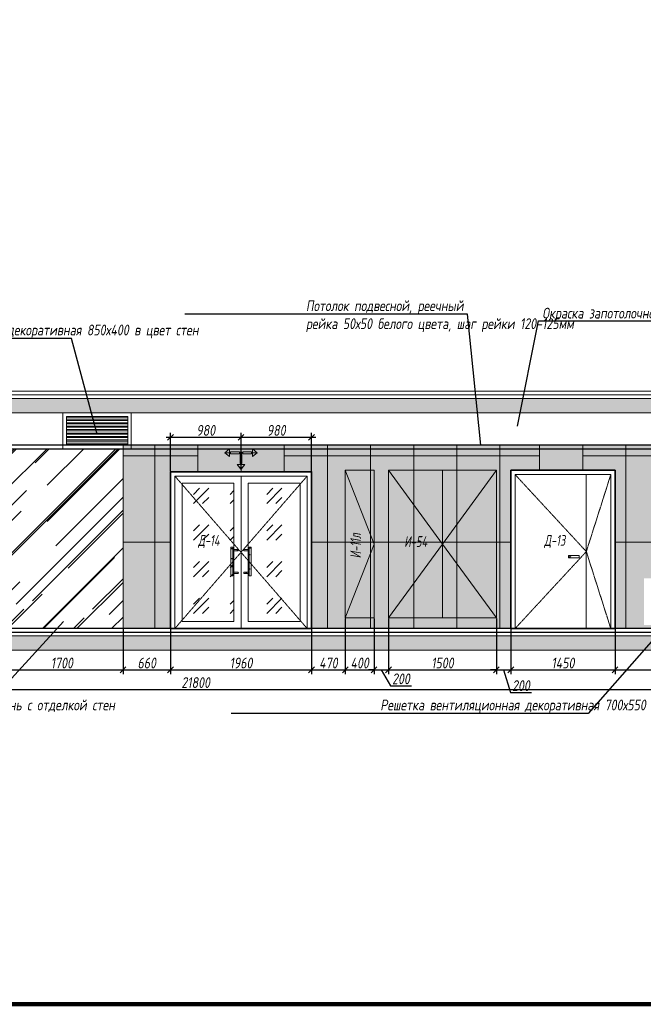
# Model space of a CAD drawing. Header units: millimetres. Extents: x -84210938 to 7466299, y -86687 to 22081.
# Tile 251 of 256: x 161860 to 170528, y -10017 to 3671. Entities that reach past the tile are written whole.
import ezdxf
from ezdxf import colors
from ezdxf.entities.mleader import LeaderData, LeaderLine
from ezdxf.math import Vec2, Vec3

# ---------------------------------------------------------------- set-up
doc = ezdxf.new("R2010")
doc.units = ezdxf.units.MM
doc.linetypes.add('( Hidden )', pattern=[0.375, 0.25, -0.125])
doc.linetypes.add('DASHDOT', pattern=[25.4, 12.7, -6.35, 0, -6.35])
doc.layers.get('Defpoints').update_dxf_attribs({"color": 31})
for name, color, linetype, lineweight in [('A-DETL-GENF', 7, 'Continuous', 5), ('meb', 26, 'Continuous', 15), ('nadpisi_v_tablice', 7, 'Continuous', 9), ('Двери', 7, 'Continuous', 5), ('Отделка стен', 253, 'Continuous', 0), ('пот', 183, 'Continuous', 9)]:
    doc.layers.add(name, color=color, linetype=linetype, lineweight=lineweight)
doc.layers.add('dim_razv', color=7, linetype='DASHDOT', lineweight=9, true_color=0x285228)
doc.layers.add('pol', color=7, linetype='Continuous', lineweight=15, true_color=0x55666d)
doc.styles.add('fl_iso paper', font='isocpeur.ttf', dxfattribs={"width": 0.8, "oblique": 10})
doc.styles.add('In tre', font='isocpeur.ttf', dxfattribs={"width": 0.8, "oblique": 10})
doc.dimstyles.new('In tre 1_50', dxfattribs={"dimtxt": 150, "dimasz": 80, "dimexe": 60, "dimexo": 10, "dimgap": 20, "dimtad": 1, "dimdec": 0, "dimrnd": 5, "dimzin": 0, "dimdsep": 46, "dimtxsty": 'fl_iso paper', "dimblk": 'OBLIQUE', "dimcen": 0, "dimdle": 60, "dimadec": 0, "dimazin": 0, "dimtfac": 1, "dimtdec": 0, "dimtofl": 0, "dimtmove": 1, "dimatfit": 1, "dimfxl": 40, "dimtolj": 1, "dimtzin": 0, "dimarcsym": 1})
pattern_1 = [(352.5, (-100535.84, 244655.6), (100.426047, 107.214405), [0, -115.824, 0, -129.54, 0, -123.825]), (322.5, (-100535.84, 244655.6), (247.41986, 56.70328), [0, -62.484, 0, -104.394, 0, -40.005]), (282.5, (-100602.11, 244721.87), (168.099694, -167.489948), [0, -38.1, 0, -137.16, 0, -179.07]), (272.5, (-100602.1, 244721.87), (209.26523, -114.68433), [0, -19.05, 0, -89.916, 0, -102.87])]

# ---------------------------------------------------------------- blocks, each defined once
blk = doc.blocks.new('_Oblique')
at = {"color": 0, "linetype": 'ByBlock', "lineweight": -2}
blk.add_line((-0.5, -0.5), (0.5, 0.5), dxfattribs=at)
blk = doc.blocks.new('*D125')
at = {"layer": 'Defpoints', "color": 0, "linetype": 'ByBlock', "transparency": 16777216}
for p in [(153406, -5093), (175206, -5093), (175206, -5639)]:
    blk.add_point(p, dxfattribs=at)
at = {"layer": 'dim_razv', "color": 0, "linetype": 'ByBlock', "lineweight": -2, "transparency": 16777216}
for p, q in [((153406, -5103), (153406, -5699)), ((175206, -5103), (175206, -5699)), ((153346, -5639), (175266, -5639))]:
    blk.add_line(p, q, dxfattribs=at)
at = {"layer": 'dim_razv', "color": 0, "linetype": 'ByBlock', "lineweight": -2, "transparency": 16777216, "xscale": 80, "yscale": 80, "zscale": 80, "rotation": 180}
blk.add_blockref('_Oblique', (153406, -5639), dxfattribs=at)
at = {"layer": 'dim_razv', "color": 0, "linetype": 'ByBlock', "lineweight": -2, "transparency": 16777216, "xscale": 80, "yscale": 80, "zscale": 80}
blk.add_blockref('_Oblique', (175206, -5639), dxfattribs=at)
at = {"layer": 'dim_razv', "color": 0, "linetype": 'ByBlock', "transparency": 16777216, "insert": (164306, -5544), "char_height": 150, "attachment_point": 5, "style": 'fl_iso paper'}
blk.add_mtext('\\A1;21800', dxfattribs=at)
blk = doc.blocks.new('*D156')
at = {"layer": 'Defpoints', "color": 0, "linetype": 'ByBlock', "transparency": 16777216}
for p in [(161596, -4793), (163296, -4793), (163296, -5367)]:
    blk.add_point(p, dxfattribs=at)
at = {"layer": 'dim_razv', "color": 0, "linetype": 'ByBlock', "lineweight": -2, "transparency": 16777216}
for p, q in [((161596, -4803), (161596, -5427)), ((163296, -4803), (163296, -5427)), ((161536, -5367), (163356, -5367))]:
    blk.add_line(p, q, dxfattribs=at)
at = {"layer": 'dim_razv', "color": 0, "linetype": 'ByBlock', "lineweight": -2, "transparency": 16777216, "xscale": 80, "yscale": 80, "zscale": 80, "rotation": 180}
blk.add_blockref('_Oblique', (161596, -5367), dxfattribs=at)
at = {"layer": 'dim_razv', "color": 0, "linetype": 'ByBlock', "lineweight": -2, "transparency": 16777216, "xscale": 80, "yscale": 80, "zscale": 80}
blk.add_blockref('_Oblique', (163296, -5367), dxfattribs=at)
at = {"layer": 'dim_razv', "color": 0, "linetype": 'ByBlock', "transparency": 16777216, "insert": (162446, -5272), "char_height": 150, "attachment_point": 5, "style": 'fl_iso paper'}
blk.add_mtext('\\A1;1700', dxfattribs=at)
blk = doc.blocks.new('*D157')
at = {"layer": 'Defpoints', "color": 0, "linetype": 'ByBlock', "transparency": 16777216}
for p in [(163296, -4793), (163956, -4793), (163956, -5367)]:
    blk.add_point(p, dxfattribs=at)
at = {"layer": 'dim_razv', "color": 0, "linetype": 'ByBlock', "lineweight": -2, "transparency": 16777216}
for p, q in [((163296, -4803), (163296, -5427)), ((163956, -4803), (163956, -5427)), ((163236, -5367), (164016, -5367))]:
    blk.add_line(p, q, dxfattribs=at)
at = {"layer": 'dim_razv', "color": 0, "linetype": 'ByBlock', "lineweight": -2, "transparency": 16777216, "xscale": 80, "yscale": 80, "zscale": 80, "rotation": 180}
blk.add_blockref('_Oblique', (163296, -5367), dxfattribs=at)
at = {"layer": 'dim_razv', "color": 0, "linetype": 'ByBlock', "lineweight": -2, "transparency": 16777216, "xscale": 80, "yscale": 80, "zscale": 80}
blk.add_blockref('_Oblique', (163956, -5367), dxfattribs=at)
at = {"layer": 'dim_razv', "color": 0, "linetype": 'ByBlock', "transparency": 16777216, "insert": (163626, -5272), "char_height": 150, "attachment_point": 5, "style": 'fl_iso paper'}
blk.add_mtext('\\A1;660', dxfattribs=at)
blk = doc.blocks.new('*D158')
at = {"layer": 'Defpoints', "color": 0, "linetype": 'ByBlock', "transparency": 16777216}
for p in [(163956, -4793), (165916, -4793), (165916, -5367)]:
    blk.add_point(p, dxfattribs=at)
at = {"layer": 'dim_razv', "color": 0, "linetype": 'ByBlock', "lineweight": -2, "transparency": 16777216}
for p, q in [((163956, -4803), (163956, -5427)), ((165916, -4803), (165916, -5427)), ((163896, -5367), (165976, -5367))]:
    blk.add_line(p, q, dxfattribs=at)
at = {"layer": 'dim_razv', "color": 0, "linetype": 'ByBlock', "lineweight": -2, "transparency": 16777216, "xscale": 80, "yscale": 80, "zscale": 80, "rotation": 180}
blk.add_blockref('_Oblique', (163956, -5367), dxfattribs=at)
at = {"layer": 'dim_razv', "color": 0, "linetype": 'ByBlock', "lineweight": -2, "transparency": 16777216, "xscale": 80, "yscale": 80, "zscale": 80}
blk.add_blockref('_Oblique', (165916, -5367), dxfattribs=at)
at = {"layer": 'dim_razv', "color": 0, "linetype": 'ByBlock', "transparency": 16777216, "insert": (164936, -5272), "char_height": 150, "attachment_point": 5, "style": 'fl_iso paper'}
blk.add_mtext('\\A1;1960', dxfattribs=at)
blk = doc.blocks.new('*D159')
at = {"layer": 'Defpoints', "color": 0, "linetype": 'ByBlock', "transparency": 16777216}
for p in [(166386, -4643), (165916, -4793), (166386, -5367)]:
    blk.add_point(p, dxfattribs=at)
at = {"layer": 'dim_razv', "color": 0, "linetype": 'ByBlock', "lineweight": -2, "transparency": 16777216}
for p, q in [((166386, -4653), (166386, -5427)), ((165916, -4803), (165916, -5427)), ((165856, -5367), (166446, -5367))]:
    blk.add_line(p, q, dxfattribs=at)
at = {"layer": 'dim_razv', "color": 0, "linetype": 'ByBlock', "lineweight": -2, "transparency": 16777216, "xscale": 80, "yscale": 80, "zscale": 80, "rotation": 180}
blk.add_blockref('_Oblique', (165916, -5367), dxfattribs=at)
at = {"layer": 'dim_razv', "color": 0, "linetype": 'ByBlock', "lineweight": -2, "transparency": 16777216, "xscale": 80, "yscale": 80, "zscale": 80}
blk.add_blockref('_Oblique', (166386, -5367), dxfattribs=at)
at = {"layer": 'dim_razv', "color": 0, "linetype": 'ByBlock', "transparency": 16777216, "insert": (166151, -5272), "char_height": 150, "attachment_point": 5, "style": 'fl_iso paper'}
blk.add_mtext('\\A1;470', dxfattribs=at)
blk = doc.blocks.new('*D160')
at = {"layer": 'Defpoints', "color": 0, "linetype": 'ByBlock', "transparency": 16777216}
for p in [(166386, -4643), (166786, -4643), (166786, -5367)]:
    blk.add_point(p, dxfattribs=at)
at = {"layer": 'dim_razv', "color": 0, "linetype": 'ByBlock', "lineweight": -2, "transparency": 16777216}
for p, q in [((166386, -4653), (166386, -5427)), ((166786, -4653), (166786, -5427)), ((166326, -5367), (166846, -5367))]:
    blk.add_line(p, q, dxfattribs=at)
at = {"layer": 'dim_razv', "color": 0, "linetype": 'ByBlock', "lineweight": -2, "transparency": 16777216, "xscale": 80, "yscale": 80, "zscale": 80, "rotation": 180}
blk.add_blockref('_Oblique', (166386, -5367), dxfattribs=at)
at = {"layer": 'dim_razv', "color": 0, "linetype": 'ByBlock', "lineweight": -2, "transparency": 16777216, "xscale": 80, "yscale": 80, "zscale": 80}
blk.add_blockref('_Oblique', (166786, -5367), dxfattribs=at)
at = {"layer": 'dim_razv', "color": 0, "linetype": 'ByBlock', "transparency": 16777216, "insert": (166586, -5272), "char_height": 150, "attachment_point": 5, "style": 'fl_iso paper'}
blk.add_mtext('\\A1;400', dxfattribs=at)
blk = doc.blocks.new('*D161')
at = {"layer": 'Defpoints', "color": 0, "linetype": 'ByBlock', "transparency": 16777216}
for p in [(166786, -4643), (166986, -4643), (166986, -5367)]:
    blk.add_point(p, dxfattribs=at)
at = {"layer": 'dim_razv', "color": 0, "linetype": 'ByBlock', "lineweight": -2, "transparency": 16777216}
for p, q in [((166786, -4653), (166786, -5427)), ((166986, -4653), (166986, -5427)), ((166786, -5367), (166706, -5367)), ((166786, -5367), (166986, -5367)), ((166886, -5367), (167012, -5587)), ((166986, -5367), (167066, -5367)), ((167012, -5587), (167307, -5587))]:
    blk.add_line(p, q, dxfattribs=at)
at = {"layer": 'dim_razv', "color": 0, "linetype": 'ByBlock', "lineweight": -2, "transparency": 16777216, "xscale": 80, "yscale": 80, "zscale": 80}
blk.add_blockref('_Oblique', (166786, -5367), dxfattribs=at)
at = {"layer": 'dim_razv', "color": 0, "linetype": 'ByBlock', "lineweight": -2, "transparency": 16777216, "xscale": 80, "yscale": 80, "zscale": 80, "rotation": 180}
blk.add_blockref('_Oblique', (166986, -5367), dxfattribs=at)
at = {"layer": 'dim_razv', "color": 0, "linetype": 'ByBlock', "transparency": 16777216, "insert": (167160, -5492), "char_height": 150, "attachment_point": 5, "style": 'fl_iso paper'}
blk.add_mtext('\\A1;200', dxfattribs=at)
blk = doc.blocks.new('*D162')
at = {"layer": 'Defpoints', "color": 0, "linetype": 'ByBlock', "transparency": 16777216}
for p in [(166986, -4643), (168486, -4643), (168486, -5367)]:
    blk.add_point(p, dxfattribs=at)
at = {"layer": 'dim_razv', "color": 0, "linetype": 'ByBlock', "lineweight": -2, "transparency": 16777216}
for p, q in [((166986, -4653), (166986, -5427)), ((168486, -4653), (168486, -5427)), ((166926, -5367), (168546, -5367))]:
    blk.add_line(p, q, dxfattribs=at)
at = {"layer": 'dim_razv', "color": 0, "linetype": 'ByBlock', "lineweight": -2, "transparency": 16777216, "xscale": 80, "yscale": 80, "zscale": 80, "rotation": 180}
blk.add_blockref('_Oblique', (166986, -5367), dxfattribs=at)
at = {"layer": 'dim_razv', "color": 0, "linetype": 'ByBlock', "lineweight": -2, "transparency": 16777216, "xscale": 80, "yscale": 80, "zscale": 80}
blk.add_blockref('_Oblique', (168486, -5367), dxfattribs=at)
at = {"layer": 'dim_razv', "color": 0, "linetype": 'ByBlock', "transparency": 16777216, "insert": (167736, -5272), "char_height": 150, "attachment_point": 5, "style": 'fl_iso paper'}
blk.add_mtext('\\A1;1500', dxfattribs=at)
blk = doc.blocks.new('*D163')
at = {"layer": 'Defpoints', "color": 0, "linetype": 'ByBlock', "transparency": 16777216}
for p in [(168486, -4643), (168686, -4793), (168686, -5367)]:
    blk.add_point(p, dxfattribs=at)
at = {"layer": 'dim_razv', "color": 0, "linetype": 'ByBlock', "lineweight": -2, "transparency": 16777216}
for p, q in [((168486, -4653), (168486, -5427)), ((168686, -4803), (168686, -5427)), ((168486, -5367), (168406, -5367)), ((168486, -5367), (168686, -5367)), ((168586, -5367), (168681, -5682)), ((168686, -5367), (168766, -5367)), ((168681, -5682), (168975, -5682))]:
    blk.add_line(p, q, dxfattribs=at)
at = {"layer": 'dim_razv', "color": 0, "linetype": 'ByBlock', "lineweight": -2, "transparency": 16777216, "xscale": 80, "yscale": 80, "zscale": 80}
blk.add_blockref('_Oblique', (168486, -5367), dxfattribs=at)
at = {"layer": 'dim_razv', "color": 0, "linetype": 'ByBlock', "lineweight": -2, "transparency": 16777216, "xscale": 80, "yscale": 80, "zscale": 80, "rotation": 180}
blk.add_blockref('_Oblique', (168686, -5367), dxfattribs=at)
at = {"layer": 'dim_razv', "color": 0, "linetype": 'ByBlock', "transparency": 16777216, "insert": (168828, -5587), "char_height": 150, "attachment_point": 5, "style": 'fl_iso paper'}
blk.add_mtext('\\A1;200', dxfattribs=at)
blk = doc.blocks.new('*D164')
at = {"layer": 'Defpoints', "color": 0, "linetype": 'ByBlock', "transparency": 16777216}
for p in [(168686, -4793), (170136, -4793), (170136, -5367)]:
    blk.add_point(p, dxfattribs=at)
at = {"layer": 'dim_razv', "color": 0, "linetype": 'ByBlock', "lineweight": -2, "transparency": 16777216}
for p, q in [((168686, -4803), (168686, -5427)), ((170136, -4803), (170136, -5427)), ((168626, -5367), (170196, -5367))]:
    blk.add_line(p, q, dxfattribs=at)
at = {"layer": 'dim_razv', "color": 0, "linetype": 'ByBlock', "lineweight": -2, "transparency": 16777216, "xscale": 80, "yscale": 80, "zscale": 80, "rotation": 180}
blk.add_blockref('_Oblique', (168686, -5367), dxfattribs=at)
at = {"layer": 'dim_razv', "color": 0, "linetype": 'ByBlock', "lineweight": -2, "transparency": 16777216, "xscale": 80, "yscale": 80, "zscale": 80}
blk.add_blockref('_Oblique', (170136, -5367), dxfattribs=at)
at = {"layer": 'dim_razv', "color": 0, "linetype": 'ByBlock', "transparency": 16777216, "insert": (169411, -5272), "char_height": 150, "attachment_point": 5, "style": 'fl_iso paper'}
blk.add_mtext('\\A1;1450', dxfattribs=at)
blk = doc.blocks.new('*D165')
at = {"layer": 'Defpoints', "color": 0, "linetype": 'ByBlock', "transparency": 16777216}
for p in [(172266, -4643), (170136, -4793), (172266, -5367)]:
    blk.add_point(p, dxfattribs=at)
at = {"layer": 'dim_razv', "color": 0, "linetype": 'ByBlock', "lineweight": -2, "transparency": 16777216}
for p, q in [((172266, -4653), (172266, -5427)), ((170136, -4803), (170136, -5427)), ((170076, -5367), (172326, -5367))]:
    blk.add_line(p, q, dxfattribs=at)
at = {"layer": 'dim_razv', "color": 0, "linetype": 'ByBlock', "lineweight": -2, "transparency": 16777216, "xscale": 80, "yscale": 80, "zscale": 80, "rotation": 180}
blk.add_blockref('_Oblique', (170136, -5367), dxfattribs=at)
at = {"layer": 'dim_razv', "color": 0, "linetype": 'ByBlock', "lineweight": -2, "transparency": 16777216, "xscale": 80, "yscale": 80, "zscale": 80}
blk.add_blockref('_Oblique', (172266, -5367), dxfattribs=at)
at = {"layer": 'dim_razv', "color": 0, "linetype": 'ByBlock', "transparency": 16777216, "insert": (171201, -5272), "char_height": 150, "attachment_point": 5, "style": 'fl_iso paper'}
blk.add_mtext('\\A1;2130', dxfattribs=at)
blk = doc.blocks.new('1')
at = {"layer": 'pol', "linetype": 'ByBlock'}
h = blk.add_hatch(color=1, dxfattribs=at)
h.paths.add_polyline_path([(35776, 73135), (35803, 73135), (35803, 73259), (35776, 73259)])
h.paths.add_polyline_path([(35790, 73275), (35843, 73275), (35790, 73338)])
h.paths.add_polyline_path([(35790, 73275), (35736, 73275), (35790, 73338)])
edge = h.paths.add_edge_path()
edge.add_arc((35790, 73111), 13.4, 0, 360)
h = blk.add_hatch(color=1, dxfattribs=at)
h.paths.add_polyline_path([(35813, 73097), (35813, 73124), (35937, 73124), (35937, 73097)])
h.paths.add_polyline_path([(35952, 73111), (35952, 73164), (36016, 73111)])
h.paths.add_polyline_path([(35952, 73111), (35952, 73057), (36016, 73111)])
at = {"layer": 'pol', "color": 1, "linetype": 'ByBlock'}
for points in [[(35790, 73275), (35736, 73275), (35790, 73338), (35790, 73275)], [(35790, 73275), (35843, 73275), (35790, 73338), (35790, 73275)], [(35952, 73111), (35952, 73164), (36016, 73111), (35952, 73111)], [(35952, 73111), (35952, 73057), (36016, 73111), (35952, 73111)]]:
    blk.add_lwpolyline(points, dxfattribs=at)
for points in [[(35776, 73135), (35803, 73135), (35803, 73259), (35776, 73259)], [(35813, 73097), (35813, 73124), (35937, 73124), (35937, 73097)]]:
    blk.add_lwpolyline(points, close=True, dxfattribs=at)
blk.add_circle((35790, 73111), 13.4, dxfattribs=at)
blk = doc.blocks.new('*D233')
at = {"color": 0, "lineweight": -2, "transparency": 16777216}
for p, q in [((163896, -2133), (164996, -2133)), ((163956, -2603), (163956, -2073)), ((164936, -2283), (164936, -2073))]:
    blk.add_line(p, q, dxfattribs=at)
at = {"layer": 'Defpoints', "color": 0, "transparency": 16777216}
for p in [(164936, -2133), (164936, -2293), (163956, -2613)]:
    blk.add_point(p, dxfattribs=at)
at = {"color": 0, "lineweight": -2, "transparency": 16777216, "xscale": 80, "yscale": 80, "zscale": 80, "rotation": 180}
blk.add_blockref('_Oblique', (163956, -2133), dxfattribs=at)
at = {"color": 0, "lineweight": -2, "transparency": 16777216, "xscale": 80, "yscale": 80, "zscale": 80}
blk.add_blockref('_Oblique', (164936, -2133), dxfattribs=at)
at = {"color": 0, "transparency": 16777216, "insert": (164446, -2038), "char_height": 150, "attachment_point": 5, "style": 'fl_iso paper'}
blk.add_mtext('\\A1;980', dxfattribs=at)
blk = doc.blocks.new('*D234')
at = {"color": 0, "lineweight": -2, "transparency": 16777216}
for p, q in [((164876, -2133), (165976, -2133)), ((164936, -2339), (164936, -2073)), ((165916, -2603), (165916, -2073))]:
    blk.add_line(p, q, dxfattribs=at)
at = {"layer": 'Defpoints', "color": 0, "transparency": 16777216}
for p in [(165916, -2133), (164936, -2349), (165916, -2613)]:
    blk.add_point(p, dxfattribs=at)
at = {"color": 0, "lineweight": -2, "transparency": 16777216, "xscale": 80, "yscale": 80, "zscale": 80, "rotation": 180}
blk.add_blockref('_Oblique', (164936, -2133), dxfattribs=at)
at = {"color": 0, "lineweight": -2, "transparency": 16777216, "xscale": 80, "yscale": 80, "zscale": 80}
blk.add_blockref('_Oblique', (165916, -2133), dxfattribs=at)
at = {"color": 0, "transparency": 16777216, "insert": (165426, -2038), "char_height": 150, "attachment_point": 5, "style": 'fl_iso paper'}
blk.add_mtext('\\A1;980', dxfattribs=at)

msp = doc.modelspace()

# ---------------------------------------------------------------- hatches: boundary and pattern name
at = {"true_color": 0x5294a7}
h = msp.add_hatch(dxfattribs=at)
h.set_pattern_fill('AR-RROOF', color=135, scale=20, angle=45, style=0)
h.set_pattern_definition([(45, (-410, 0), (431.0523, 1149.4728), [7620, -1016, 2540, -508]), (45, (-111.86, 657.35), (-836.96, 118.5394), [1524, -167.64, 3048, -381]), (45, (-535.72, 484.93), (1627.2224, 2108.56414), [4064, -711.2, 2032, -508])])
h.paths.add_polyline_path([(161596, -2292.9), (163296, -2292.9), (163296, -4792.9), (161596, -4792.9)])
at = {"true_color": 0xcccccc}
h = msp.add_hatch(dxfattribs=at)
h.set_pattern_fill('AR-SAND', color=254, scale=3, angle=315)
h.set_pattern_definition(pattern_1)
h.paths.add_polyline_path([(164820.7, -4057.8), (164793.6, -4057.8), (164793.6, -3661.3), (164820.7, -3661.3)])
h = msp.add_hatch(dxfattribs=at)
h.set_pattern_fill('AR-SAND', color=254, scale=3, angle=315)
h.set_pattern_definition(pattern_1)
edge = h.paths.add_edge_path()
edge.add_line((164893.2, -3692.3), (164820.7, -3692.3))
edge.add_line((164820.7, -3692.3), (164820.7, -3711.6))
edge.add_line((164820.7, -3711.6), (164893.2, -3711.6))
edge.add_arc((164887.9, -3701.9), 11, 298.44951, 421.55049)
h = msp.add_hatch(dxfattribs=at)
h.set_pattern_fill('AR-SAND', color=254, scale=3, angle=315)
h.set_pattern_definition(pattern_1)
edge = h.paths.add_edge_path()
edge.add_line((164978.9, -3692.3), (165051.3, -3692.3))
edge.add_line((165051.3, -3692.3), (165051.3, -3711.6))
edge.add_line((165051.3, -3711.6), (164978.9, -3711.6))
edge.add_arc((164984.2, -3701.9), 11, 118.44951, 241.55049, ccw=False)
h = msp.add_hatch(dxfattribs=at)
h.set_pattern_fill('AR-SAND', color=254, scale=3, angle=315)
h.set_pattern_definition(pattern_1)
h.paths.add_polyline_path([(165051.3, -4057.8), (165078.4, -4057.8), (165078.4, -3661.3), (165051.3, -3661.3)])
h = msp.add_hatch(dxfattribs=at)
h.set_pattern_fill('AR-SAND', color=254, scale=3, angle=315)
h.set_pattern_definition(pattern_1)
edge = h.paths.add_edge_path()
edge.add_line((164893.2, -4026.9), (164820.7, -4026.9))
edge.add_line((164820.7, -4026.9), (164820.7, -4007.6))
edge.add_line((164820.7, -4007.6), (164893.2, -4007.6))
edge.add_arc((164887.9, -4017.2), 11, -61.55049, 61.55049, ccw=False)
h = msp.add_hatch(dxfattribs=at)
h.set_pattern_fill('AR-SAND', color=254, scale=3, angle=315)
h.set_pattern_definition(pattern_1)
edge = h.paths.add_edge_path()
edge.add_line((164978.9, -4026.9), (165051.3, -4026.9))
edge.add_line((165051.3, -4026.9), (165051.3, -4007.6))
edge.add_line((165051.3, -4007.6), (164978.9, -4007.6))
edge.add_arc((164984.2, -4017.2), 11, 118.44951, 241.55049)
at = {"layer": 'A-DETL-GENF'}
h = msp.add_hatch(dxfattribs=at)
h.set_pattern_fill('ANSI35', color=256, scale=20, style=0)
h.set_pattern_definition([(45, (32423.26, -12634.1), (-89.80256, 89.80256), []), (45, (32513.07, -12634.1), (-89.80256, 89.80256), [158.75, -31.75, 0, -31.75])])
h.paths.add_polyline_path([(152547.4, -1792.9), (211214.9, -1792.9), (211214.9, -1592.9), (152547.4, -1592.9)])
h.paths.add_polyline_path([(152547.4, -5092.9), (211214.9, -5092.9), (211214.9, -4892.9), (152547.4, -4892.9)])
at = {"layer": 'dim_razv', "true_color": 0xeceae4, "transparency": 33554687}
h = msp.add_hatch(dxfattribs=at)
h.set_pattern_fill('AR-SAND', color=254, scale=3, angle=315)
h.set_pattern_definition([(352.5, (-50, 0), (100.42605, 107.214405), [0, -115.824, 0, -129.54, 0, -123.825]), (322.5, (-50, 0), (247.41986, 56.70328), [0, -62.484, 0, -104.394, 0, -40.005]), (282.5, (-116.27, 66.27), (168.09969, -167.48995), [0, -38.1, 0, -137.16, 0, -179.07]), (272.5, (-116.27, 66.27), (209.26523, -114.68433), [0, -19.05, 0, -89.916, 0, -102.87])])
h.paths.add_polyline_path([(153406, -2242.9), (153686, -2242.9), (153686, -4792.9), (153406, -4792.9)])
h.paths.add_polyline_path([(154736, -4792.9), (154736, -2242.9), (161596, -2242.9), (161596, -4792.9), (156686, -4792.9), (156686, -2592.9), (155236, -2592.9), (155236, -4792.9)])
h.paths.add_polyline_path([(156936, -4742.9), (157736, -4742.9), (157736, -4092.9), (156936, -4092.9)], flags=16)
h.paths.add_polyline_path([(163296, -4792.9), (163296, -2242.9), (176036, -2242.9), (176036, -4792.9), (170136, -4792.9), (170136, -2592.9), (168686, -2592.9), (168686, -4792.9), (165916, -4792.9), (165916, -2612.9), (163956, -2612.9), (163956, -4792.9)])
h.paths.add_polyline_path([(170536, -4742.9), (171336, -4742.9), (171336, -4092.9), (170536, -4092.9)], flags=16)
h.paths.add_polyline_path([(177086, -2242.9), (178456, -2242.9), (178456, -4792.9), (177086, -4792.9)])
h.paths.add_polyline_path([(179506, -2242.9), (185631, -2242.9), (185631, -4792.9), (179506, -4792.9)])
h.paths.add_polyline_path([(182876.3, -3362.9), (183626.3, -3362.9), (183626.3, -4712.9), (182876.3, -4712.9)], flags=16)
h.paths.add_polyline_path([(186681, -2242.9), (193206, -2242.9), (193206, -4792.9), (186681, -4792.9)])
h.paths.add_polyline_path([(191051.3, -3362.9), (191801.3, -3362.9), (191801.3, -4712.9), (191051.3, -4712.9)], flags=16)
h.paths.add_polyline_path([(194256, -2242.9), (196706, -2242.9), (196706, -4792.9), (194256, -4792.9)])
h.paths.add_polyline_path([(197756, -2242.9), (205016, -2242.9), (205016, -4792.9), (197756, -4792.9)])
h.paths.add_polyline_path([(206066, -2242.9), (206566, -2242.9), (206566, -4792.9), (206066, -4792.9)])
h.paths.add_polyline_path([(207616, -2242.9), (210706, -2242.9), (210706, -4792.9), (207616, -4792.9)])
at = {"layer": 'dim_razv', "true_color": 0xcccccc}
h = msp.add_hatch(dxfattribs=at)
h.set_pattern_fill('AR-SAND', color=254, scale=3, angle=315)
h.set_pattern_definition([(352.5, (48759.76, -15931.53), (100.42605, 107.2144), [0, -115.824, 0, -129.54, 0, -123.825]), (322.5, (48759.76, -15931.53), (247.41986, 56.70328), [0, -62.484, 0, -104.394, 0, -40.005]), (282.5, (48693.49, -15865.26), (168.0997, -167.48995), [0, -38.1, 0, -137.16, 0, -179.07]), (272.5, (48693.49, -15865.26), (209.26523, -114.68433), [0, -19.05, 0, -89.916, 0, -102.87])])
h.paths.add_polyline_path([(169636.9, -3777.9), (169486.9, -3777.9), (169486.9, -3807.9), (169636.9, -3807.9)])
at = {"layer": 'meb', "lineweight": 13, "transparency": 33554687}
h = msp.add_hatch(dxfattribs=at)
h.set_pattern_fill('ANSI32', color=256, scale=5, angle=135)
h.set_pattern_definition([(180, (-70551.067, 957.47), (-4e-15, -47.625), []), (180, (-70566.94, 973.344), (-4e-15, -47.625), [])])
h.paths.add_polyline_path([(162511, -2242.9), (163361, -2242.9), (163361, -1842.9), (162511, -1842.9)])
at = {"layer": 'пот', "lineweight": 0, "true_color": 0x7e9fe7}
h = msp.add_hatch(dxfattribs=at)
h.set_pattern_fill('GOST_GLASS', color=161, scale=60)
h.set_pattern_definition([(45, (-170, -2e-12), (509.1169, -5e-14), [300, -420]), (45, (-42.72, -2e-12), (509.1169, -5e-14), [120, -600]), (45, (-170, 127.28), (509.1169, -5e-14), [120, -600])])
h.paths.add_polyline_path([(164116, -2772.9), (164836, -2772.9), (164836, -4692.9), (164116, -4692.9)])
h.paths.add_polyline_path([(165036, -2772.9), (165756, -2772.9), (165756, -4692.9), (165036, -4692.9)])

# ---------------------------------------------------------------- linework, layer by layer
at = {"lineweight": 13}
for points in [[(152547.4, -1542.9), (211214.9, -1542.9), (211214.9, -1492.9), (152547.4, -1492.9)], [(211214.9, -1592.9), (152547.4, -1592.9), (152547.4, -1542.9), (211214.9, -1542.9)], [(152547.4, -1792.9), (211214.9, -1792.9), (211214.9, -1592.9), (152547.4, -1592.9)], [(153406, -1792.9), (210706, -1792.9), (210706, -2242.9), (153406, -2242.9)], [(162461, -2292.9), (163411, -2292.9), (163411, -1792.9), (162461, -1792.9)], [(162511, -2242.9), (163361, -2242.9), (163361, -1842.9), (162511, -1842.9)], [(161596, -2292.9), (163296, -2292.9), (163296, -4792.9), (161596, -4792.9)], [(163296, -4792.9), (163296, -2242.9), (176036, -2242.9), (176036, -4792.9), (170136, -4792.9), (170136, -2592.9), (168686, -2592.9), (168686, -4792.9), (165916, -4792.9), (165916, -2612.9), (163956, -2612.9), (163956, -4792.9)], [(166386, -4642.9), (166386, -2592.9), (166786, -2592.9), (166786, -4642.9)], [(166986, -4642.9), (166986, -2592.9), (168486, -2592.9), (168486, -4642.9)], [(164016, -4792.9), (164016, -2672.9), (165856, -2672.9), (165856, -4792.9)], [(164016, -2672.9), (164936, -2672.9), (164936, -4792.9), (164016, -4792.9)], [(164936, -2672.9), (165856, -2672.9), (165856, -4792.9), (164936, -4792.9)], [(168746, -2652.9), (170076, -2652.9), (170076, -4792.9), (168746, -4792.9)], [(164116, -2772.9), (164836, -2772.9), (164836, -4692.9), (164116, -4692.9)], [(165036, -2772.9), (165756, -2772.9), (165756, -4692.9), (165036, -4692.9)], [(164820.7, -4057.8), (164793.6, -4057.8), (164793.6, -3661.3), (164820.7, -3661.3)], [(165051.3, -4057.8), (165078.4, -4057.8), (165078.4, -3661.3), (165051.3, -3661.3)], [(169636.9, -3777.9), (169486.9, -3777.9), (169486.9, -3807.9), (169636.9, -3807.9)], [(152547.4, -5092.9), (211214.9, -5092.9), (211214.9, -4892.9), (152547.4, -4892.9)]]:
    msp.add_lwpolyline(points, close=True, dxfattribs=at)
at = {"lineweight": 30}
msp.add_lwpolyline([(210706, -2242.9), (153406, -2242.9), (153406, -2292.9), (210706, -2292.9)], close=True, dxfattribs=at)
at = {"lineweight": 13}
for points in [[(166386, -2592.9), (166786, -3617.9), (166386, -4642.9)], [(166986, -2592.9), (167736, -3617.9), (166986, -4642.9)], [(167736, -2592.9), (167736, -4642.9)], [(168486, -2592.9), (167736, -3617.9), (168486, -4642.9)], [(164936, -2672.9), (164936, -4792.9)], [(169736, -2652.9), (169736, -4792.9)], [(210906, -4842.9), (211214.9, -4842.9), (211214.9, -4892.9), (152547.4, -4892.9), (152547.4, -4842.9), (153206, -4842.9)], [(153406, -4842.9), (210706, -4842.9)]]:
    msp.add_lwpolyline(points, dxfattribs=at)
at = {"lineweight": 35}
for points in [[(168686, -2592.9), (170136, -2592.9), (170136, -4792.9), (168686, -4792.9)], [(163956, -4792.9), (163956, -2612.9), (165916, -2612.9), (165916, -4792.9)]]:
    msp.add_lwpolyline(points, close=True, dxfattribs=at)
at = {"linetype": '( Hidden )', "lineweight": 13, "ltscale": 10}
for points in [[(164016, -2672.9), (164936, -3732.9), (164016, -4792.9)], [(165856, -2672.9), (164936, -3732.9), (165856, -4792.9)], [(168746, -2652.9), (169736, -3722.9), (168746, -4792.9)], [(170076, -2652.9), (169736, -3722.9), (170076, -4792.9)]]:
    msp.add_lwpolyline(points, dxfattribs=at)
at = {"lineweight": 13}
for points in [[(164893.2, -3692.3), (164820.7, -3692.3), (164820.7, -3711.6), (164893.2, -3711.6, 0.5955342)], [(164978.9, -3692.3), (165051.3, -3692.3), (165051.3, -3711.6), (164978.9, -3711.6, -0.5955342)], [(164893.2, -4026.9), (164820.7, -4026.9), (164820.7, -4007.6), (164893.2, -4007.6, -0.5955342)], [(164978.9, -4026.9), (165051.3, -4026.9), (165051.3, -4007.6), (164978.9, -4007.6, 0.5955342)]]:
    msp.add_lwpolyline(points, format="xyb", close=True, dxfattribs=at)
at = {"lineweight": 30}
for points in [[(210706, -4792.9), (153406, -4792.9)], [(153406, -4842.9), (210706, -4842.9)]]:
    msp.add_lwpolyline(points, dxfattribs=at)
at = {"layer": 'Defpoints', "color": 1, "lineweight": 100}
msp.add_lwpolyline([(145825.4, -10016.5), (249195.3, -10016.5), (249195.3, 17359), (145825.4, 17359)], close=True, dxfattribs=at)
at = {"layer": 'Отделка стен', "transparency": 33554687}
for points in [[(163296, -2392.9), (163736, -2392.9), (163736, -2242.9), (163486, -2242.9)], [(164336, -2512.9), (164336, -2242.9), (163736, -2242.9), (163736, -2392.9), (163956, -2392.9)], [(165916, -2392.9), (166136, -2392.9), (166136, -2242.9), (165536, -2242.9), (165536, -2512.9)], [(169086, -2592.9), (169086, -2242.9), (168536, -2242.9), (168536, -2392.9), (168836, -2392.9)], [(169686, -2592.9), (169686, -2242.9), (169086, -2242.9), (169086, -2592.9)], [(170286, -2392.9), (170286, -2242.9), (169686, -2242.9), (169686, -2592.9)], [(163296, -3592.9), (163736, -3592.9), (163736, -2392.9), (163296, -2392.9)], [(164336, -2392.9), (163736, -2392.9), (163736, -3592.9), (163956, -3592.9)], [(165916, -3592.9), (166136, -3592.9), (166136, -2392.9), (165536, -2392.9)], [(169086, -2392.9), (168536, -2392.9), (168536, -3592.9), (168686, -3592.9)], [(163271, -4792.9), (163736, -4792.9), (163736, -3592.9), (163296, -3592.9)], [(163821, -3592.9), (163736, -3592.9), (163736, -4792.9), (163956, -4792.9)], [(165916, -4792.9), (166136, -4792.9), (166136, -3592.9), (165916, -3592.9)]]:
    msp.add_lwpolyline(points, dxfattribs=at)
for points in [[(164336, -2242.9), (164336, -2612.9), (164936, -2612.9), (164936, -2242.9)], [(164936, -2242.9), (164936, -2612.9), (165536, -2612.9), (165536, -2242.9)], [(166136, -2242.9), (166136, -2392.9), (166736, -2392.9), (166736, -2242.9)], [(166736, -2242.9), (166736, -2392.9), (167336, -2392.9), (167336, -2242.9)], [(167336, -2242.9), (167336, -2392.9), (167936, -2392.9), (167936, -2242.9)], [(167936, -2242.9), (167936, -2392.9), (168536, -2392.9), (168536, -2242.9)], [(169686, -2242.9), (169686, -2392.9), (170286, -2392.9), (170286, -2242.9)], [(170286, -2242.9), (170286, -2392.9), (170886, -2392.9), (170886, -2242.9)], [(166136, -2392.9), (166136, -3592.9), (166736, -3592.9), (166736, -2392.9)], [(166736, -2392.9), (166736, -3592.9), (167336, -3592.9), (167336, -2392.9)], [(167336, -2392.9), (167336, -3592.9), (167936, -3592.9), (167936, -2392.9)], [(167936, -2392.9), (167936, -3592.9), (168536, -3592.9), (168536, -2392.9)], [(170286, -2392.9), (170286, -3592.9), (170886, -3592.9), (170886, -2392.9)], [(166136, -3592.9), (166136, -4792.9), (166736, -4792.9), (166736, -3592.9)], [(166736, -3592.9), (166736, -4792.9), (167336, -4792.9), (167336, -3592.9)], [(167336, -3592.9), (167336, -4792.9), (167936, -4792.9), (167936, -3592.9)], [(167936, -3592.9), (167936, -4792.9), (168536, -4792.9), (168536, -3592.9)], [(170136, -3592.9), (170136, -4792.9), (170286, -4792.9), (170286, -3592.9)], [(170286, -3592.9), (170286, -4792.9), (170886, -4792.9), (170886, -3592.9)]]:
    msp.add_lwpolyline(points, close=True, dxfattribs=at)

# ---------------------------------------------------------------- block references
at = {"linetype": 'ByBlock', "rotation": 180}
for p, xscale, yscale, zscale in [((200506.4, 70313.4), 0.9938708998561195, 0.9938708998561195, 0.9938708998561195), ((129365.6, 70313.4), -0.9938708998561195, 0.9938708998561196, 0.9938708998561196)]:
    msp.add_blockref('1', p, dxfattribs=dict(at, xscale=xscale, yscale=yscale, zscale=zscale))

# ---------------------------------------------------------------- texts
at = {"layer": 'nadpisi_v_tablice', "lineweight": 18, "attachment_point": 1, "style": 'fl_iso paper'}
for s, insert, char_height, width in [('\\pi1232.9;Условные обозначения систем ОВиК', (110923.7, -1449.4), 400, 9720.362), ('\\pi1853.2;Обозначение \\P\\pi1685.2;и изображение', (108648.8, -2794.1), 300, 5595.365)]:
    msp.add_mtext(s, dxfattribs=dict(at, insert=insert, char_height=char_height, width=width))
at = {"layer": 'Двери', "lineweight": 0, "char_height": 150, "attachment_point": 5, "style": 'fl_iso paper'}
for s, insert in [('{\\W0.7;Д-14}', (164488.9, -3583.5)), ('{\\W0.7;И-54}', (167364.2, -3583.5)), ('{\\W0.7;Д-13}', (169297.6, -3583.5))]:
    msp.add_mtext_dynamic_manual_height_columns(s, width=190.261, gutter_width=1350, heights=[0], dxfattribs=dict(at, insert=insert))
at = {"layer": 'Двери', "lineweight": 0, "insert": (166528.7, -3642.6), "char_height": 150, "attachment_point": 5, "rotation": 90, "style": 'fl_iso paper'}
msp.add_mtext_dynamic_manual_height_columns('{\\W0.7;И-11л}', width=190.261, gutter_width=1350, heights=[0], dxfattribs=at)

# ---------------------------------------------------------------- dimensions: what is measured, and where the dimension line sits
for base, p1, p2, picture, middle in [((164936, -2132.7), (163956, -2612.9), (164936, -2292.9), '*D233', (164446, -2037.7)), ((165916, -2132.7), (164936, -2349), (165916, -2612.9), '*D234', (165426, -2037.7))]:
    dim = msp.add_linear_dim(base=base, p1=p1, p2=p2, dimstyle='In tre 1_50')
    dim.commit()
    dim.dimension.update_dxf_attribs({"geometry": picture, "text_midpoint": middle})
at = {"layer": 'dim_razv', "linetype": 'ByBlock'}
for base, p1, p2, picture, middle in [((166386, -5367.1), (165916, -4792.9), (166386, -4642.9), '*D159', (166151, -5272.1)), ((166786, -5367.1), (166386, -4642.9), (166786, -4642.9), '*D160', (166586, -5272.1)), ((168486, -5367.1), (166986, -4642.9), (168486, -4642.9), '*D162', (167736, -5272.1)), ((168686, -5367.1), (168486, -4642.9), (168686, -4792.9), '*D163', (168700.5, -5587.1)), ((172266, -5367.1), (170136, -4792.9), (172266, -4642.9), '*D165', (171201, -5272.1)), ((163296, -5367.1), (161596, -4792.9), (163296, -4792.9), '*D156', (162446, -5272.1)), ((163956, -5367.1), (163296, -4792.9), (163956, -4792.9), '*D157', (163626, -5272.1)), ((165916, -5367.1), (163956, -4792.9), (165916, -4792.9), '*D158', (164936, -5272.1)), ((170136, -5367.1), (168686, -4792.9), (170136, -4792.9), '*D164', (169411, -5272.1)), ((175206, -5639.1), (153406, -5092.9), (175206, -5092.9), '*D125', (164306, -5544.1))]:
    dim = msp.add_linear_dim(base=base, p1=p1, p2=p2, dimstyle='In tre 1_50', dxfattribs=at)
    dim.commit()
    dim.dimension.update_dxf_attribs({"geometry": picture, "text_midpoint": middle})
dim = msp.add_linear_dim(base=(166986, -5367.1), p1=(166786, -4642.9), p2=(166986, -4642.9), dimstyle='In tre 1_50', dxfattribs=at)
dim.commit()
dim.dimension.update_dxf_attribs({"geometry": '*D161', "text_midpoint": (167032.3, -5587.1), "dimtype": 160})

# ---------------------------------------------------------------- leaders
at = {"layer": 'dim_razv', "color": 0, "linetype": 'ByBlock'}
ml = msp.add_multileader_mtext('Standard', dxfattribs=at)
ml.set_content('Потолок подвесной, реечный\\Pрейка 50х50 белого цвета, шаг рейки 120-125мм', style='In tre')
ml.set_leader_properties()
ml.build(insert=Vec2(0, 0))
ml.multileader.update_dxf_attribs({"text_left_attachment_type": 6, "text_right_attachment_type": 6, "dogleg_length": 1, "arrow_head_size": 0, "scale": 50})
ctx = ml.context
ctx.base_point, ctx.scale, ctx.char_height, ctx.arrow_head_size, ctx.landing_gap_size, ctx.plane_origin = Vec3(165834, -424.7), 50, 150, 0, 4.5, Vec3(174381.1, -2219.3)
ctx.left_attachment, ctx.right_attachment = 6, 6
notes = []
notes.append((ctx, [(0, (1, 1, 0), (168085.9, -424.7), (-1, 0), 50, [(1, [(168268.7, -2242.9)], 0, [])])]))
ctx.mtext.insert, ctx.mtext.width, ctx.mtext.defined_height, ctx.mtext.flow_direction = Vec3(165838.5, -229.7), 2509.515, 696.6, 5
ml = msp.add_multileader_mtext('Standard', dxfattribs=at)
ml.set_content('Окраска запотолочного пространства в белый цвет RAL9016', style='In tre')
ml.set_leader_properties()
ml.build(insert=Vec2(0, 0))
ml.multileader.update_dxf_attribs({"text_left_attachment_type": 6, "text_right_attachment_type": 6, "dogleg_length": 1, "arrow_head_size": 0, "scale": 50})
ctx = ml.context
ctx.base_point, ctx.scale, ctx.char_height, ctx.arrow_head_size, ctx.landing_gap_size, ctx.plane_origin = Vec3(169119.7, -513.2), 50, 150, 0, 4.5, Vec3(174004.3, -4203.8)
ctx.left_attachment, ctx.right_attachment = 6, 6
notes.append((ctx, [(0, (1, 1, 0), (169069.7, -513.2), (1, 0), 50, [(0, [(168779.4, -1980.7)], 0, [])])]))
ctx.mtext.insert, ctx.mtext.width, ctx.mtext.flow_direction = Vec3(169124.2, -333.2), 3148.852, 5
ml = msp.add_multileader_mtext('Standard', dxfattribs=at)
ml.set_content('Решетка вентиляционная декоративная 850х400 в цвет стен', style='In tre')
ml.set_leader_properties()
ml.build(insert=Vec2(0, 0))
ml.multileader.update_dxf_attribs({"text_left_attachment_type": 6, "text_right_attachment_type": 6, "dogleg_length": 1, "arrow_head_size": 0, "scale": 50})
ctx = ml.context
ctx.base_point, ctx.scale, ctx.char_height, ctx.arrow_head_size, ctx.landing_gap_size, ctx.plane_origin = Vec3(159670.8, -762.6), 50, 150, 0, 4.5, Vec3(169161.1, -2850.3)
ctx.left_attachment, ctx.right_attachment = 6, 6
notes.append((ctx, [(0, (1, 1, 0), (162578.1, -762.6), (-1, 0), 50, [(1, [(162936, -2092.9)], 0, [])])]))
ctx.mtext.insert, ctx.mtext.width, ctx.mtext.defined_height, ctx.mtext.flow_direction = Vec3(159675.3, -567.6), 2996.732, 696.6, 5
ml = msp.add_multileader_mtext('Standard', dxfattribs=at)
ml.set_content('Решетка вентиляционная декоративная 700х550 в цвет стен', style='In tre')
ml.set_leader_properties()
ml.build(insert=Vec2(0, 0))
ml.multileader.update_dxf_attribs({"text_left_attachment_type": 6, "text_right_attachment_type": 6, "dogleg_length": 1, "arrow_head_size": 0, "scale": 50})
ctx = ml.context
ctx.base_point, ctx.scale, ctx.char_height, ctx.arrow_head_size, ctx.landing_gap_size, ctx.plane_origin = Vec3(153211.1, -5975.2), 50, 150, 0, 4.5, Vec3(162642.7, -7769.7)
ctx.left_attachment, ctx.right_attachment = 6, 6
notes.append((ctx, [(0, (1, 1, 0), (156106.4, -5975.2), (-1, 0), 50, [(1, [(157181, -4692.9)], 0, [])])]))
ctx.mtext.insert, ctx.mtext.width, ctx.mtext.defined_height, ctx.mtext.flow_direction = Vec3(153215.6, -5780.2), 2949.976, 696.6, 5
ml = msp.add_multileader_mtext('Standard', dxfattribs=at)
ml.set_content('Зеркало на стене, выполнить в один уровень с отделкой стен', style='In tre')
ml.set_leader_properties()
ml.build(insert=Vec2(0, 0))
ml.multileader.update_dxf_attribs({"text_left_attachment_type": 6, "text_right_attachment_type": 6, "dogleg_length": 1, "arrow_head_size": 0, "scale": 50})
ctx = ml.context
ctx.base_point, ctx.scale, ctx.char_height, ctx.arrow_head_size, ctx.landing_gap_size, ctx.plane_origin = Vec3(158376.6, -5975.2), 50, 150, 0, 4.5, Vec3(167928.6, -7769.7)
ctx.left_attachment, ctx.right_attachment = 6, 6
notes.append((ctx, [(0, (1, 1, 0), (161299.2, -5975.2), (-1, 0), 50, [(1, [(162466.9, -4692.9)], 0, [])])]))
ctx.mtext.insert, ctx.mtext.width, ctx.mtext.defined_height, ctx.mtext.flow_direction = Vec3(158381.1, -5780.2), 3043.138, 696.6, 5
ml = msp.add_multileader_mtext('Standard', dxfattribs=at)
ml.set_content('Решетка вентиляционная декоративная 700х550 в цвет стен', style='In tre')
ml.set_leader_properties()
ml.build(insert=Vec2(0, 0))
ml.multileader.update_dxf_attribs({"text_left_attachment_type": 6, "text_right_attachment_type": 6, "dogleg_length": 1, "arrow_head_size": 0, "scale": 50})
ctx = ml.context
ctx.base_point, ctx.scale, ctx.char_height, ctx.arrow_head_size, ctx.landing_gap_size, ctx.plane_origin = Vec3(166867.5, -5975.2), 50, 150, 0, 4.5, Vec3(176395.8, -7769.7)
ctx.left_attachment, ctx.right_attachment = 6, 6
notes.append((ctx, [(0, (1, 1, 0), (169762.8, -5975.2), (-1, 0), 50, [(1, [(170884.2, -4692.9)], 0, [])])]))
ctx.mtext.insert, ctx.mtext.width, ctx.mtext.defined_height, ctx.mtext.flow_direction = Vec3(166872, -5780.2), 2996.732, 696.6, 5
for ctx, leaders in notes:
    for number, flags, end, landing, length, lines in leaders:
        leader = LeaderData()
        leader.index, (leader.has_last_leader_line, leader.has_dogleg_vector, leader.attachment_direction) = number, flags
        leader.last_leader_point, leader.dogleg_vector, leader.dogleg_length = Vec3(end), Vec3(landing), length
        for number, points, colour, breaks in lines:
            line = LeaderLine()
            line.index, line.vertices, line.color, line.breaks = number, Vec3.list(points), colors.encode_raw_color(colour), breaks
            leader.lines.append(line)
        ctx.leaders.append(leader)

doc.saveas('drawing.dxf')
